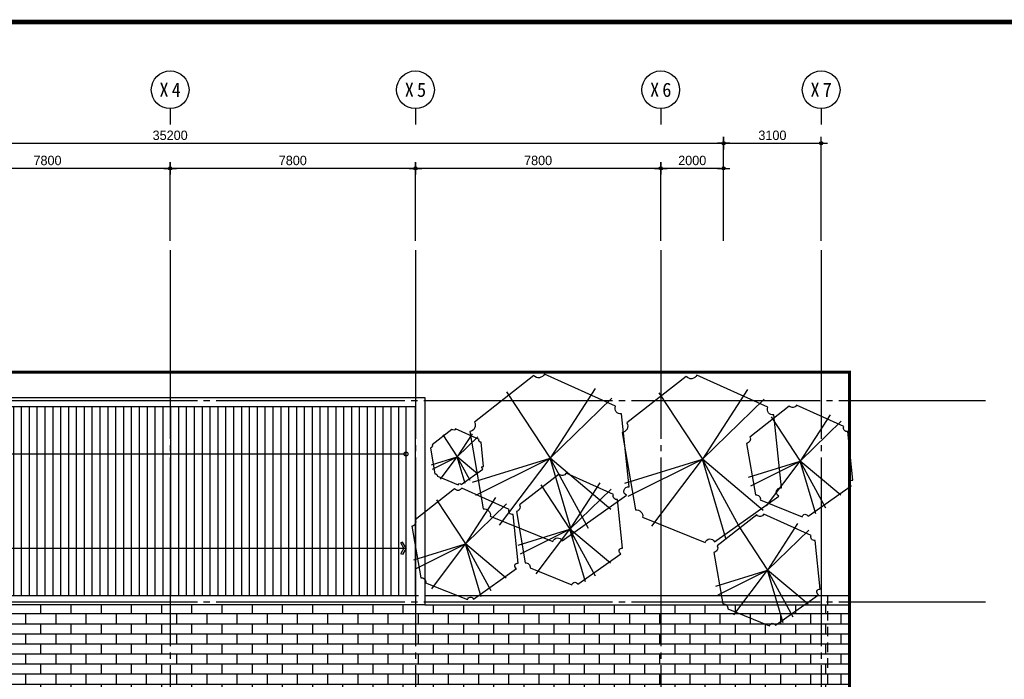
# Model space of a CAD drawing. Header units: millimetres. Extents: x 3445018 to 4174071, y -6064565 to -5122887.
# Tile 176 of 192: x 3789350 to 3820658, y -5219631 to -5198647. Entities that reach past the tile are written whole.
import ezdxf
from ezdxf.enums import TextEntityAlignment as Align

# ---------------------------------------------------------------- set-up
doc = ezdxf.new("R2010")
doc.units = ezdxf.units.MM
doc.header["$MEASUREMENT"] = 0
for name, pattern in [('ACAD_ISO05W100', [34, 24, -3, 0.5, -3, 0.5, -3]), ('CEN', [66, 60, -2, 2, -2]), ('HID', [5, 3, -2])]:
    doc.linetypes.add(name, pattern=pattern)
doc.layers.get('0').update_dxf_attribs({"linetype": 'CONTINUOUS'})
doc.layers.get('DEFPOINTS').update_dxf_attribs({"linetype": 'CONTINUOUS'})
for name, color, linetype in [('3', 3, 'CONTINUOUS'), ('A_GE_FORM', 7, 'CONTINUOUS'), ('CEN', 13, 'CEN'), ('DI', 1, 'CONTINUOUS'), ('DIM', 7, 'CONTINUOUS'), ('EL2', 3, 'CONTINUOUS'), ('EL3', 7, 'CONTINUOUS'), ('HA1', 8, 'CONTINUOUS'), ('HI', 4, 'HID'), ('PR', 3, 'ACAD_ISO05W100'), ('SY', 1, 'CONTINUOUS')]:
    doc.layers.add(name, color=color, linetype=linetype)
doc.styles.add('GHS', font='txt')
doc.styles.add('HY울릉도 L', font='txt')
doc.styles.add('SDP-S', font='txt')
doc.styles.add('돋움체', font='txt')
doc.dimstyles.new('SMDI-3', dxfattribs={"dimtxt": 3, "dimasz": 1, "dimexe": 2, "dimexo": 3, "dimgap": 1, "dimtad": 1, "dimdsep": 46, "dimtxsty": 'HY울릉도 L', "dimblk": 'Z_DOT', "dimcen": 2.5, "dimdle": 1.5, "dimclrd": 1, "dimclre": 1, "dimclrt": 2, "dimadec": 0, "dimazin": 0, "dimtfac": 1, "dimtix": 1, "dimtmove": 2, "dimatfit": 3, "dimldrblk": 'Z_DOT', "dimfxl": 2, "dimtvp": 1, "dimtolj": 1, "dimtzin": 0, "dimarcsym": 0})

# ---------------------------------------------------------------- blocks, each defined once
blk = doc.blocks.new('ARROW1')
for p, q in [((0, 0), (0.286, 0.501)), ((0, 0), (0.286, -0.501)), ((0.165, 0), (0.41, 0.429)), ((0.165, 0), (0.41, -0.429)), ((0.286, 0.501), (0.41, 0.43)), ((0.286, -0.501), (0.41, -0.43))]:
    blk.add_line(p, q)
blk = doc.blocks.new('청단풍_2')
at = {"color": 244}
for p in [(0.2642, 0.4102), (-0.2569, 0.39), (0.3628, 0.3538), (-0.4569, -0.1413), (-0.4372, -0.2178), (-0.2992, -0.3949), (0.1374, -0.4673), (0.2247, -0.415), (0.3571, -0.3023)]:
    blk.add_line(p, (0, 0), dxfattribs=at)
blk.add_lwpolyline([(0.4191, 0.2612, -0.619265), (0.3853, 0.3055), (-0.0344, 0.4947, -0.546637), (-0.0964, 0.4866), (-0.4457, 0.2129, -0.535549), (-0.4738, 0.1566), (-0.395, -0.2983, -0.500177), (-0.3527, -0.3426), (0.0163, -0.4915, -0.719746), (0.0698, -0.4875), (0.4501, -0.2178, -0.913641), (0.4642, -0.1695)], format="xyb", close=True)
blk = doc.blocks.new('sheet _서영')
at = {"layer": 'A_GE_FORM', "const_width": 1.5}
blk.add_lwpolyline([(-361868.49, -1059038.93), (-362670.49, -1059038.93), (-362670.49, -1058483.93), (-361868.49, -1058483.93)], close=True, dxfattribs=at)
blk = doc.blocks.new('Z_DOT')
at = {"layer": 'DIM', "color": 1, "ltscale": 3}
for p, q in [((-2, 0), (2, 0)), ((0, -2), (0, 2))]:
    blk.add_line(p, q, dxfattribs=at)
for radius in [0.5, 0.25]:
    blk.add_circle((0, 0), radius, dxfattribs=at)
blk = doc.blocks.new('*D77')
at = {"layer": 'DEFPOINTS', "color": 0, "ltscale": 3, "transparency": 16777216}
for p in [(3811734, -5202577), (3776534, -5205977), (3811734, -5205977)]:
    blk.add_point(p, dxfattribs=at)
at = {"layer": 'DIM', "color": 1, "lineweight": -2, "ltscale": 3, "transparency": 16777216}
for p, q in [((3776534, -5205677), (3776534, -5202377)), ((3811734, -5205677), (3811734, -5202377)), ((3776634, -5202577), (3811634, -5202577))]:
    blk.add_line(p, q, dxfattribs=at)
at = {"layer": 'DIM', "color": 1, "lineweight": -2, "ltscale": 3, "transparency": 16777216, "xscale": 100, "yscale": 100, "zscale": 100, "rotation": 180}
blk.add_blockref('Z_DOT', (3776534, -5202577), dxfattribs=at)
at = {"layer": 'DIM', "color": 1, "lineweight": -2, "ltscale": 3, "transparency": 16777216, "xscale": 100, "yscale": 100, "zscale": 100}
blk.add_blockref('Z_DOT', (3811734, -5202577), dxfattribs=at)
at = {"layer": 'DIM', "color": 2, "ltscale": 3, "transparency": 16777216, "insert": (3794134, -5202327), "char_height": 300, "attachment_point": 5, "style": 'SDP-S'}
blk.add_mtext('\\A1;35200', dxfattribs=at)
blk = doc.blocks.new('*D78')
at = {"layer": 'DEFPOINTS', "color": 0, "ltscale": 3, "transparency": 16777216}
for p in [(3809734, -5203377), (3809734, -5205977), (3811734, -5205977)]:
    blk.add_point(p, dxfattribs=at)
at = {"layer": 'DIM', "color": 1, "lineweight": -2, "ltscale": 3, "transparency": 16777216}
for p, q in [((3809734, -5205677), (3809734, -5203177)), ((3811634, -5203377), (3809834, -5203377)), ((3811734, -5205677), (3811734, -5203177))]:
    blk.add_line(p, q, dxfattribs=at)
at = {"layer": 'DIM', "color": 1, "lineweight": -2, "ltscale": 3, "transparency": 16777216, "xscale": 100, "yscale": 100, "zscale": 100, "rotation": 180}
blk.add_blockref('Z_DOT', (3809734, -5203377), dxfattribs=at)
at = {"layer": 'DIM', "color": 1, "lineweight": -2, "ltscale": 3, "transparency": 16777216, "xscale": 100, "yscale": 100, "zscale": 100}
blk.add_blockref('Z_DOT', (3811734, -5203377), dxfattribs=at)
at = {"layer": 'DIM', "color": 2, "ltscale": 3, "transparency": 16777216, "insert": (3810734, -5203127), "char_height": 300, "attachment_point": 5, "style": 'SDP-S'}
blk.add_mtext('\\A1;2000', dxfattribs=at)
blk = doc.blocks.new('CCS111')
blk.add_line((0, 8), (0, 3))
blk.add_circle((0, 14), 6)
at = {"color": 3, "style": 'GHS'}
for tag, p in [('X', (-2.45, 14.02)), ('1', (1.44, 14.02))]:
    blk.add_attdef(tag, text='', height=4.5, dxfattribs=at).set_placement(p, align=Align.MIDDLE_CENTER)
blk = doc.blocks.new('*D79')
at = {"layer": 'DEFPOINTS', "color": 0, "ltscale": 3, "transparency": 16777216}
for p in [(3801934, -5203377), (3801934, -5205977), (3809734, -5205977)]:
    blk.add_point(p, dxfattribs=at)
at = {"layer": 'DIM', "color": 1, "lineweight": -2, "ltscale": 3, "transparency": 16777216}
for p, q in [((3801934, -5205677), (3801934, -5203177)), ((3809634, -5203377), (3802034, -5203377)), ((3809734, -5205677), (3809734, -5203177))]:
    blk.add_line(p, q, dxfattribs=at)
at = {"layer": 'DIM', "color": 1, "lineweight": -2, "ltscale": 3, "transparency": 16777216, "xscale": 100, "yscale": 100, "zscale": 100, "rotation": 180}
blk.add_blockref('Z_DOT', (3801934, -5203377), dxfattribs=at)
at = {"layer": 'DIM', "color": 1, "lineweight": -2, "ltscale": 3, "transparency": 16777216, "xscale": 100, "yscale": 100, "zscale": 100}
blk.add_blockref('Z_DOT', (3809734, -5203377), dxfattribs=at)
at = {"layer": 'DIM', "color": 2, "ltscale": 3, "transparency": 16777216, "insert": (3805834, -5203127), "char_height": 300, "attachment_point": 5, "style": 'SDP-S'}
blk.add_mtext('\\A1;7800', dxfattribs=at)
blk = doc.blocks.new('*D80')
at = {"layer": 'DEFPOINTS', "color": 0, "ltscale": 3, "transparency": 16777216}
for p in [(3794134, -5203377), (3794134, -5205977), (3801934, -5205977)]:
    blk.add_point(p, dxfattribs=at)
at = {"layer": 'DIM', "color": 1, "lineweight": -2, "ltscale": 3, "transparency": 16777216}
for p, q in [((3794134, -5205677), (3794134, -5203177)), ((3801834, -5203377), (3794234, -5203377)), ((3801934, -5205677), (3801934, -5203177))]:
    blk.add_line(p, q, dxfattribs=at)
at = {"layer": 'DIM', "color": 1, "lineweight": -2, "ltscale": 3, "transparency": 16777216, "xscale": 100, "yscale": 100, "zscale": 100, "rotation": 180}
blk.add_blockref('Z_DOT', (3794134, -5203377), dxfattribs=at)
at = {"layer": 'DIM', "color": 1, "lineweight": -2, "ltscale": 3, "transparency": 16777216, "xscale": 100, "yscale": 100, "zscale": 100}
blk.add_blockref('Z_DOT', (3801934, -5203377), dxfattribs=at)
at = {"layer": 'DIM', "color": 2, "ltscale": 3, "transparency": 16777216, "insert": (3798034, -5203127), "char_height": 300, "attachment_point": 5, "style": 'SDP-S'}
blk.add_mtext('\\A1;7800', dxfattribs=at)
blk = doc.blocks.new('*D81')
at = {"layer": 'DEFPOINTS', "color": 0, "ltscale": 3, "transparency": 16777216}
for p in [(3786334, -5203377), (3786334, -5205977), (3794134, -5205977)]:
    blk.add_point(p, dxfattribs=at)
at = {"layer": 'DIM', "color": 1, "lineweight": -2, "ltscale": 3, "transparency": 16777216}
for p, q in [((3786334, -5205677), (3786334, -5203177)), ((3794034, -5203377), (3786434, -5203377)), ((3794134, -5205677), (3794134, -5203177))]:
    blk.add_line(p, q, dxfattribs=at)
at = {"layer": 'DIM', "color": 1, "lineweight": -2, "ltscale": 3, "transparency": 16777216, "xscale": 100, "yscale": 100, "zscale": 100, "rotation": 180}
blk.add_blockref('Z_DOT', (3786334, -5203377), dxfattribs=at)
at = {"layer": 'DIM', "color": 1, "lineweight": -2, "ltscale": 3, "transparency": 16777216, "xscale": 100, "yscale": 100, "zscale": 100}
blk.add_blockref('Z_DOT', (3794134, -5203377), dxfattribs=at)
at = {"layer": 'DIM', "color": 2, "ltscale": 3, "transparency": 16777216, "insert": (3790234, -5203127), "char_height": 300, "attachment_point": 5, "style": 'SDP-S'}
blk.add_mtext('\\A1;7800', dxfattribs=at)
blk = doc.blocks.new('*D99')
at = {"layer": 'DEFPOINTS', "color": 0, "ltscale": 3, "transparency": 16777216}
for p in [(3814834, -5202577), (3811734, -5205977), (3814834, -5205977)]:
    blk.add_point(p, dxfattribs=at)
at = {"layer": 'DIM', "color": 1, "lineweight": -2, "ltscale": 3, "transparency": 16777216}
for p, q in [((3811734, -5205677), (3811734, -5202377)), ((3814834, -5205677), (3814834, -5202377)), ((3811834, -5202577), (3814734, -5202577))]:
    blk.add_line(p, q, dxfattribs=at)
at = {"layer": 'DIM', "color": 1, "lineweight": -2, "ltscale": 3, "transparency": 16777216, "xscale": 100, "yscale": 100, "zscale": 100, "rotation": 180}
blk.add_blockref('Z_DOT', (3811734, -5202577), dxfattribs=at)
at = {"layer": 'DIM', "color": 1, "lineweight": -2, "ltscale": 3, "transparency": 16777216, "xscale": 100, "yscale": 100, "zscale": 100}
blk.add_blockref('Z_DOT', (3814834, -5202577), dxfattribs=at)
at = {"layer": 'DIM', "color": 2, "ltscale": 3, "transparency": 16777216, "insert": (3813284, -5202327), "char_height": 300, "attachment_point": 5, "style": 'SDP-S'}
blk.add_mtext('\\A1;3100', dxfattribs=at)

msp = doc.modelspace()

# ---------------------------------------------------------------- hatches: boundary and pattern name
at = {"layer": 'HA1'}
h = msp.add_hatch(dxfattribs=at)
h.set_pattern_fill('ANSI31', color=256, scale=2000, angle=45)
h.set_pattern_definition([(90, (3154408.88, -4302406.64), (-250, 0), [])])
h.paths.add_polyline_path([(3778534.29, -5210962.953), (3778334.29, -5210962.953), (3778334.29, -5216962.953), (3778534.29, -5216962.953)])
h.paths.add_polyline_path([(3786334.29, -5210962.953), (3778534.29, -5210962.953), (3778534.29, -5216962.953), (3786334.29, -5216962.953)])
h.paths.add_polyline_path([(3794134.29, -5210962.953), (3786334.29, -5210962.953), (3786334.29, -5216962.953), (3794134.29, -5216962.953)])
h.paths.add_polyline_path([(3801634.29, -5210962.953), (3794134.29, -5210962.953), (3794134.29, -5216962.953), (3801634.29, -5216962.953)])
at = {"layer": 'HA1', "ltscale": 1000}
h = msp.add_hatch(dxfattribs=at)
h.set_pattern_fill('AR-BRSTD', color=256, scale=120)
h.set_pattern_definition([(0, (2862666.85, -4093561.58), (0, 320.04), []), (90, (2862666.85, -4093561.6), (-480, 320.04), [320.04, -320.04])])
h.paths.add_polyline_path([(3778334.29, -5217262.953), (3772534.29, -5217262.953), (3772534.29, -5221037.953), (3776259.29, -5221037.953), (3776259.29, -5242387.953), (3772534.29, -5242387.953), (3772534.29, -5247162.953), (3815734.29, -5247162.953), (3815734.29, -5217262.953), (3802234.29, -5217262.953)])
h.paths.add_polyline_path([(3810809.29, -5221037.953), (3810809.29, -5242387.953), (3792209.289, -5242387.953), (3790718.744, -5242387.953), (3789234.29, -5242387.953), (3777459.29, -5242387.953), (3777459.29, -5221037.953)], flags=16)
h.paths.add_polyline_path([(3786634.29, -5221662.953), (3786634.29, -5222562.953), (3786034.29, -5222562.953), (3786034.29, -5221662.953)], flags=0)
h.paths.add_polyline_path([(3793834.29, -5221662.953), (3794434.29, -5221662.953), (3794434.29, -5222562.953), (3793934.29, -5222562.953), (3793934.29, -5226662.953), (3794434.29, -5226662.953), (3794434.29, -5226762.953), (3793834.29, -5226762.953), (3793834.29, -5222562.953)], flags=0)
h.paths.add_polyline_path([(3778834.29, -5221662.953), (3778834.29, -5222562.953), (3778234.29, -5222562.953), (3778234.29, -5221662.953)], flags=0)
h.paths.add_polyline_path([(3785084.29, -5228562.953), (3789334.29, -5228562.953), (3789334.29, -5229562.953), (3789234.29, -5229562.953), (3789134.29, -5229562.953), (3789134.29, -5230862.953), (3789234.29, -5230862.953), (3789334.29, -5230862.953), (3789334.29, -5232562.953), (3789234.29, -5232562.953), (3789134.29, -5232562.953), (3789134.29, -5233862.953), (3789234.29, -5233862.953), (3789334.29, -5233862.953), (3789334.29, -5234862.953), (3785084.29, -5234862.953)], flags=0)
h.paths.add_polyline_path([(3789304.29, -5228592.953), (3789304.29, -5229532.953), (3789234.29, -5229532.953), (3789234.29, -5228662.953), (3786534.29, -5228662.953), (3786534.29, -5234762.953), (3789234.29, -5234762.953), (3789234.29, -5233892.953), (3789304.29, -5233892.953), (3789304.29, -5234832.953), (3784864.29, -5234832.953), (3784864.29, -5231942.953), (3784934.29, -5231942.953), (3784934.29, -5234762.953), (3786534.29, -5234762.953), (3786534.29, -5228662.953), (3784934.29, -5228662.953), (3784934.29, -5231132.953), (3784864.29, -5231132.953), (3784864.29, -5228592.953)], flags=0)
h.paths.add_polyline_path([(3782889.29, -5228562.953), (3782934.29, -5228562.953), (3783084.29, -5228562.953), (3783084.29, -5229982.953), (3782984.29, -5229982.953), (3782889.29, -5229982.953), (3782889.29, -5231082.953), (3782984.29, -5231082.953), (3783084.29, -5231082.953), (3783084.29, -5232342.953), (3782984.29, -5232342.953), (3782889.29, -5232342.953), (3782889.29, -5233442.953), (3782993.332, -5233442.953), (3783093.332, -5233442.953), (3783084.29, -5234862.953), (3782889.29, -5234862.953), (3782889.29, -5234762.953), (3778834.29, -5234762.953), (3778134.29, -5234762.953), (3778134.29, -5234262.953), (3778834.29, -5234262.953), (3778834.29, -5234572.953), (3782794.29, -5234572.953), (3782803.332, -5233472.953), (3782889.29, -5233472.953), (3782889.29, -5232342.953), (3782764.29, -5232342.953), (3782764.29, -5231837.953), (3781624.29, -5231837.953), (3781624.29, -5233442.953), (3781474.29, -5233442.953), (3780874.29, -5233442.953), (3780874.29, -5231837.953), (3779409.29, -5231837.953), (3779409.29, -5233037.953), (3779379.29, -5233037.953), (3779259.29, -5233037.953), (3779259.29, -5233007.953, 0.052994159), (3779245.885, -5232881.833), (3778667.054, -5233036.931), (3778659.29, -5233007.953), (3778659.29, -5233037.953), (3778509.29, -5233037.953), (3778359.29, -5233037.953), (3778359.29, -5233007.953, 0.052994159), (3778345.885, -5232881.833), (3777767.054, -5233036.931), (3777759.29, -5233007.953), (3778338.845, -5232852.661), (3778346.61, -5232881.639), (3778345.885, -5232881.833, -0.052994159), (3778359.29, -5233007.953), (3778479.29, -5233007.953), (3778479.29, -5231837.953), (3781474.29, -5231837.953), (3781474.29, -5233442.953), (3781624.29, -5233442.953), (3781624.29, -5231837.953), (3782764.29, -5231837.953), (3782764.29, -5232342.953), (3782889.29, -5232342.953), (3782889.29, -5231082.953), (3782764.29, -5231082.953), (3782764.29, -5231587.953), (3781624.29, -5231587.953), (3781624.29, -5229982.953), (3781474.29, -5229982.953), (3781474.29, -5231587.953), (3778479.29, -5231587.953), (3778479.29, -5231467.953), (3778479.29, -5230417.953), (3778359.29, -5230417.953, -0.052994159), (3778345.885, -5230544.072), (3778346.61, -5230544.266), (3778338.845, -5230573.244), (3777759.29, -5230417.953), (3777609.29, -5230417.953), (3777609.29, -5230387.953), (3777759.29, -5230387.953), (3777759.29, -5230417.953), (3777767.054, -5230388.975), (3778345.885, -5230544.072, 0.052994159), (3778359.29, -5230417.953), (3778359.29, -5230387.953), (3778509.29, -5230387.953), (3778659.29, -5230387.953), (3778659.29, -5230417.953), (3778667.054, -5230388.975), (3779245.885, -5230544.072, 0.052994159), (3779259.29, -5230417.953), (3779259.29, -5230387.953), (3779409.29, -5230387.953), (3779409.29, -5230417.953), (3779409.29, -5231587.953), (3780874.29, -5231587.953), (3780874.29, -5229982.953), (3781474.29, -5229982.953), (3781624.29, -5229982.953), (3781624.29, -5231587.953), (3782764.29, -5231587.953), (3782764.29, -5231082.953), (3782889.29, -5231082.953), (3782889.29, -5229952.953), (3782794.29, -5229952.953), (3782794.29, -5228852.953), (3778834.29, -5228852.953), (3778834.29, -5229162.953), (3778134.29, -5229162.953), (3778134.29, -5228662.953), (3778834.29, -5228662.953), (3782889.29, -5228662.953)], flags=0)
h.paths.add_polyline_path([(3792384.29, -5228562.953), (3795384.29, -5228562.953), (3795384.29, -5231162.953), (3798884.29, -5231162.953), (3798884.29, -5231062.953), (3799334.542, -5231062.953), (3799334.542, -5231162.953), (3795384.29, -5231162.953), (3795384.29, -5234862.953), (3792384.29, -5234862.953)], flags=0)
h.paths.add_polyline_path([(3795854.29, -5228592.953), (3795854.29, -5228662.953), (3792584.29, -5228662.953), (3792584.29, -5234762.953), (3795954.29, -5234762.953), (3795954.29, -5234832.953), (3792414.29, -5234832.953), (3792414.29, -5228592.953)], flags=0)
h.paths.add_polyline_path([(3782984.29, -5231112.953), (3783054.29, -5231112.953), (3783054.29, -5232312.953), (3782984.29, -5232312.953)], flags=0)
h.paths.add_polyline_path([(3789234.29, -5230892.953), (3789304.29, -5230892.953), (3789304.29, -5232532.953), (3789234.29, -5232532.953)], flags=0)
h.paths.add_polyline_path([(3779379.29, -5231467.953), (3779379.29, -5231587.953), (3778509.29, -5231587.953), (3778509.29, -5231467.953)], flags=0)
h.paths.add_polyline_path([(3796914.29, -5228592.953), (3799554.29, -5228592.953), (3799554.29, -5228662.953), (3796914.29, -5228662.953)], flags=0)
h.paths.add_polyline_path([(3801634.29, -5221662.953), (3802234.29, -5221662.953), (3802234.29, -5222562.953), (3801634.29, -5222562.953)], flags=0)
h.paths.add_polyline_path([(3800614.29, -5228592.953), (3802154.29, -5228592.953), (3802154.29, -5228662.953), (3801584.29, -5228662.953), (3801584.29, -5234762.953), (3803184.29, -5234762.953), (3803184.29, -5228662.953), (3802964.29, -5228662.953), (3802964.29, -5228592.953), (3803404.29, -5228592.953), (3803404.29, -5234832.953), (3796764.29, -5234832.953), (3796764.29, -5234762.953), (3801584.29, -5234762.953), (3801584.29, -5228662.953), (3800614.29, -5228662.953)], flags=0)
h.paths.add_polyline_path([(3793834.29, -5236662.953), (3794434.29, -5236662.953), (3794434.29, -5236762.953), (3793934.29, -5236762.953), (3793934.29, -5240862.953), (3794434.29, -5240862.953), (3794434.29, -5241762.953), (3793834.29, -5241762.953), (3793834.29, -5240862.953)], flags=0)
h.paths.add_polyline_path([(3786634.29, -5240862.953), (3786634.29, -5241762.953), (3786034.29, -5241762.953), (3786034.29, -5240862.953)], flags=0)
h.paths.add_polyline_path([(3778834.29, -5240862.953), (3778834.29, -5241762.953), (3778234.29, -5241762.953), (3778234.29, -5240862.953)], flags=0)
h.paths.add_polyline_path([(3809434.29, -5221662.953), (3810034.29, -5221662.953), (3810034.29, -5222562.953), (3809434.29, -5222562.953)], flags=0)
h.paths.add_polyline_path([(3809434.29, -5228662.953), (3810134.29, -5228662.953), (3810134.29, -5229162.953), (3809434.29, -5229162.953)], flags=0)
h.paths.add_polyline_path([(3801634.29, -5240862.953), (3802234.29, -5240862.953), (3802234.29, -5241762.953), (3801634.29, -5241762.953)], flags=0)
h.paths.add_polyline_path([(3809434.29, -5234262.953), (3810134.29, -5234262.953), (3810134.29, -5234762.953), (3809434.29, -5234762.953)], flags=0)
h.paths.add_polyline_path([(3809434.29, -5240862.953), (3810034.29, -5240862.953), (3810034.29, -5241762.953), (3809434.29, -5241762.953)], flags=0)

# ---------------------------------------------------------------- linework, layer by layer
at = {"layer": 'CEN', "ltscale": 100}
for p, q in [((3794134.29, -5205977.477), (3794134.29, -5250325.917)), ((3801934.29, -5205977.477), (3801934.29, -5221662.953)), ((3809734.29, -5205977.477), (3809734.29, -5250325.917)), ((3814834.29, -5205977.477), (3814834.29, -5250325.917)), ((3769198.874, -5210762.953), (3820057.54, -5210762.953)), ((3769198.874, -5217162.953), (3820057.54, -5217162.953))]:
    msp.add_line(p, q, dxfattribs=at)
at = {"layer": 'EL2'}
msp.add_lwpolyline([(3801934.29, -5216962.953), (3801934.29, -5210962.953), (3778334.29, -5210962.953), (3778334.29, -5210662.953), (3802234.29, -5210662.953), (3802234.29, -5217262.953), (3778334.29, -5217262.953), (3778334.29, -5216962.953), (3801934.29, -5216962.953)], dxfattribs=at)
at = {"layer": 'EL3'}
msp.add_line((3801634.29, -5216962.953), (3801634.29, -5210962.953), dxfattribs=at)
at = {"layer": 'HA1', "ltscale": 1000}
for p, q in [((3802234.29, -5216962.953), (3815734.29, -5216962.953)), ((3802234.29, -5217262.953), (3815734.29, -5217262.953))]:
    msp.add_line(p, q, dxfattribs=at)
at = {"layer": 'HI', "ltscale": 100}
msp.add_lwpolyline([(3802234.29, -5216962.953), (3815034.29, -5216962.953), (3815034.29, -5246462.953), (3773234.29, -5246462.953), (3773234.29, -5216962.953), (3802234.29, -5216962.953)], dxfattribs=at)
at = {"layer": 'PR', "ltscale": 100, "const_width": 100}
msp.add_lwpolyline([(3772534.29, -5209862.953), (3815734.29, -5209862.953), (3815734.29, -5247162.953), (3772534.29, -5247162.953)], close=True, dxfattribs=at)
at = {"layer": 'SY'}
for p, q in [((3778399.922, -5212462.953), (3801634.29, -5212462.953)), ((3778399.922, -5215462.953), (3801634.29, -5215462.953))]:
    msp.add_line(p, q, dxfattribs=at)
msp.add_circle((3801634.289, -5212462.953), 62.5, dxfattribs=at)

# ---------------------------------------------------------------- block references
for p, xscale, yscale, zscale in [((3806217.664, -5212595.226), 5400, 5400, 5400), ((3811062.407, -5212625.397), 5400, 5400, 5400), ((3814168.999, -5212689.882), 3600, 3600, 3600), ((3803265.393, -5212555.625), 1800, 1800, 1800), ((3806847.611, -5214852.231), 3600, 3600, 3600), ((3803527.79, -5215326.17), 3600, 3600, 3600), ((3813131.556, -5216155.565), 3600, 3600, 3600)]:
    msp.add_blockref('청단풍_2', p, dxfattribs=dict(xscale=xscale, yscale=yscale, zscale=zscale))
at = {"layer": '3', "xscale": 100, "yscale": 100, "zscale": 100}
msp.add_blockref('sheet _서영', (40022570.4, 100649671.693), dxfattribs=at)
at = {"layer": 'DI'}
ref = msp.add_blockref('CCS111', (3794134.29, -5202277.477), dxfattribs=dict(at, xscale=100, yscale=100, zscale=100))
ref.add_attrib('1', '4', dxfattribs={"layer": '0', "color": 3, "height": 450, "style": '돋움체'}).set_placement((3794328.039, -5200876.682), align=Align.MIDDLE_CENTER)
ref.add_attrib('X', 'X', dxfattribs={"layer": '0', "color": 3, "height": 450, "style": '돋움체'}).set_placement((3793939.085, -5200875.686), align=Align.MIDDLE_CENTER)
ref = msp.add_blockref('CCS111', (3801934.29, -5202277.477), dxfattribs=dict(at, xscale=100, yscale=100, zscale=100))
ref.add_attrib('1', '5', dxfattribs={"layer": '0', "color": 3, "height": 450, "style": '돋움체'}).set_placement((3802128.039, -5200876.682), align=Align.MIDDLE_CENTER)
ref.add_attrib('X', 'X', dxfattribs={"layer": '0', "color": 3, "height": 450, "style": '돋움체'}).set_placement((3801739.085, -5200875.686), align=Align.MIDDLE_CENTER)
ref = msp.add_blockref('CCS111', (3809734.29, -5202277.477), dxfattribs=dict(at, xscale=100, yscale=100, zscale=100))
ref.add_attrib('1', '6', dxfattribs={"layer": '0', "color": 3, "height": 450, "style": '돋움체'}).set_placement((3809928.039, -5200876.682), align=Align.MIDDLE_CENTER)
ref.add_attrib('X', 'X', dxfattribs={"layer": '0', "color": 3, "height": 450, "style": '돋움체'}).set_placement((3809539.085, -5200875.686), align=Align.MIDDLE_CENTER)
ref = msp.add_blockref('CCS111', (3814834.29, -5202277.477), dxfattribs=dict(at, xscale=100, yscale=100, zscale=100))
ref.add_attrib('1', '7', dxfattribs={"layer": '0', "color": 3, "height": 450, "style": '돋움체'}).set_placement((3815028.039, -5200876.682), align=Align.MIDDLE_CENTER)
ref.add_attrib('X', 'X', dxfattribs={"layer": '0', "color": 3, "height": 450, "style": '돋움체'}).set_placement((3814639.085, -5200875.686), align=Align.MIDDLE_CENTER)
at = {"layer": 'SY', "xscale": 398.7538940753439, "yscale": 398.7538941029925, "zscale": 398.7538940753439, "rotation": 180}
msp.add_blockref('ARROW1', (3801634.29, -5215462.953), dxfattribs=at)

# ---------------------------------------------------------------- dimensions: what is measured, and where the dimension line sits
at = {"layer": 'DIM', "ltscale": 3}
for base, p1, p2, picture, middle in [((3811734.29, -5202577.477), (3776534.29, -5205977.477), (3811734.29, -5205977.477), '*D77', (3794134.29, -5202327.274)), ((3786334.29, -5203377.477), (3794134.29, -5205977.477), (3786334.29, -5205977.477), '*D81', (3790234.29, -5203127.274)), ((3794134.29, -5203377.477), (3801934.29, -5205977.477), (3794134.29, -5205977.477), '*D80', (3798034.29, -5203127.274)), ((3801934.29, -5203377.477), (3809734.29, -5205977.477), (3801934.29, -5205977.477), '*D79', (3805834.29, -5203127.274)), ((3809734.29, -5203377.477), (3811734.29, -5205977.477), (3809734.29, -5205977.477), '*D78', (3810734.29, -5203127.274))]:
    dim = msp.add_linear_dim(base=base, p1=p1, p2=p2, dimstyle='SMDI-3', override={"dimscale": 100, "dimtxsty": 'SDP-S'}, dxfattribs=at)
    dim.commit()
    dim.dimension.update_dxf_attribs({"geometry": picture, "text_midpoint": middle})
dim = msp.add_linear_dim(base=(3814834.29, -5202577.477), p1=(3811734.29, -5205977.477), p2=(3814834.29, -5205977.477), angle=180, dimstyle='SMDI-3', override={"dimscale": 100, "dimtxsty": 'SDP-S'}, dxfattribs=at)
dim.commit()
dim.dimension.update_dxf_attribs({"geometry": '*D99', "text_midpoint": (3813284.29, -5202327.274)})

doc.saveas('drawing.dxf')
